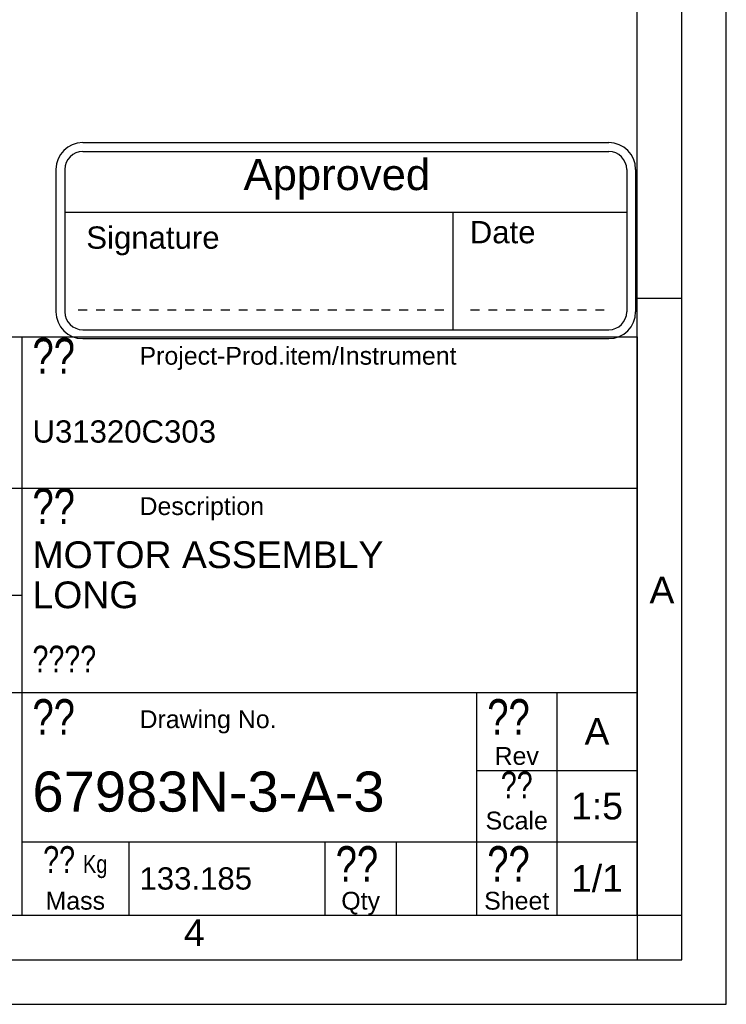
# Model space of a CAD drawing. Header units: millimetres. Extents: x 0 to 420, y 0 to 297.
# Tile 34 of 45: x 341 to 420, y 0 to 111. Entities that reach past the tile are written whole.
import ezdxf

# ---------------------------------------------------------------- set-up
doc = ezdxf.new("R2010")
doc.units = ezdxf.units.MM
doc.header["$LTSCALE"] = 23.1
doc.layers.get('0').update_dxf_attribs({"linetype": 'CONTINUOUS'})
doc.layers.add('DETAIL', color=7, linetype='CONTINUOUS')
doc.styles.add('TEXTSTYLE_11', font='arial.ttf')
doc.styles.add('TEXTSTYLE_2', font='arial.ttf')
doc.styles.add('TEXTSTYLE_3', font='arial.ttf')
doc.styles.add('TEXTSTYLE_5', font='txt', dxfattribs={"width": 0.8})

# ---------------------------------------------------------------- blocks, each defined once
blk = doc.blocks.new('APPROVED_BL4', base_point=(377.33, 85.71))
at = {"layer": 'DETAIL', "color": 1, "linetype": 'CONTINUOUS'}
for p, q in [((347.83, 96.71), (406.83, 96.71)), ((347.83, 95.71), (406.83, 95.71)), ((344.83, 93.71), (344.83, 77.71)), ((345.83, 93.71), (345.83, 77.71)), ((408.83, 93.71), (408.83, 77.71)), ((409.83, 93.71), (409.83, 77.71)), ((345.83, 88.89), (408.83, 88.89)), ((389.32, 88.89), (389.32, 75.71)), ((347.32, 77.93), (348.32, 77.93)), ((349.32, 77.93), (350.32, 77.93)), ((351.32, 77.93), (352.32, 77.93)), ((353.32, 77.93), (354.32, 77.93)), ((355.32, 77.93), (356.32, 77.93)), ((357.32, 77.93), (358.32, 77.93)), ((359.32, 77.93), (360.32, 77.93)), ((361.32, 77.93), (362.32, 77.93)), ((363.32, 77.93), (364.32, 77.93)), ((365.32, 77.93), (366.32, 77.93)), ((367.32, 77.93), (368.32, 77.93)), ((369.32, 77.93), (370.32, 77.93)), ((371.32, 77.93), (372.32, 77.93)), ((373.32, 77.93), (374.32, 77.93)), ((375.32, 77.93), (376.32, 77.93)), ((377.32, 77.93), (378.32, 77.93)), ((379.32, 77.93), (380.32, 77.93)), ((381.32, 77.93), (382.32, 77.93)), ((383.32, 77.93), (384.32, 77.93)), ((385.32, 77.93), (386.32, 77.93)), ((387.32, 77.93), (388.32, 77.93)), ((391.32, 77.93), (392.32, 77.93)), ((393.32, 77.93), (394.32, 77.93)), ((395.32, 77.93), (396.32, 77.93)), ((397.32, 77.93), (398.32, 77.93)), ((399.32, 77.93), (400.32, 77.93)), ((401.32, 77.93), (402.32, 77.93)), ((403.32, 77.93), (404.32, 77.93)), ((405.32, 77.93), (406.32, 77.93)), ((347.83, 75.71), (406.83, 75.71)), ((347.83, 74.71), (406.83, 74.71))]:
    blk.add_line(p, q, dxfattribs=at)
for centre, radius, start, end in [((347.83, 93.71), 3, 90, 180), ((406.83, 93.71), 3, 0, 90), ((347.83, 93.71), 2, 90, 180), ((406.83, 93.71), 2, 0, 90), ((347.83, 77.71), 3, 180, 270), ((347.83, 77.71), 2, 180, 270), ((406.83, 77.71), 3, 270, 360), ((406.83, 77.71), 2, 270, 360)]:
    blk.add_arc(centre, radius, start, end, dxfattribs=at)
at = {"layer": 'DETAIL', "color": 2, "linetype": 'CONTINUOUS', "style": 'TEXTSTYLE_11'}
for s, height, p in [('Approved', 3.5, (365.86, 91.38)), ('Signature', 2.5, (348.23, 84.8)), ('Date', 2.5, (391.23, 85.41))]:
    blk.add_text(s, height=height, dxfattribs=at).set_placement(p)

msp = doc.modelspace()

# ---------------------------------------------------------------- linework, layer by layer
at = {"color": 2, "linetype": 'CONTINUOUS'}
for p, q in [((420, 0), (420, 297)), ((415, 5), (415, 292)), ((410, 79.25), (415, 79.25)), ((235, 74.91189), (410, 74.91189)), ((341, 74.91189), (341, 9.99989)), ((410, 74.91189), (410, 9.99989)), ((235, 57.91189), (410, 57.91189)), ((235, 45.91189), (341, 45.91189)), ((235, 34.99989), (410, 34.99989)), ((392, 34.99989), (392, 9.99989)), ((401, 34.99989), (401, 9.99989)), ((392, 26.24989), (410, 26.24989)), ((341, 18.24989), (410, 18.24989)), ((353, 18.24989), (353, 9.99989)), ((375, 18.24989), (375, 9.99989)), ((383, 18.24989), (383, 9.99989)), ((235, 9.99989), (410, 9.99989)), ((410.00278, 10.01538), (410.00278, 5.01538)), ((410.00841, 9.99683), (415.00841, 9.99683)), ((20, 5), (415, 5)), ((237.25, 0), (420, 0))]:
    msp.add_line(p, q, dxfattribs=at)
at = {"color": 7, "linetype": 'CONTINUOUS'}
for p, q in [((410, 10), (410, 287)), ((25, 10), (410, 10))]:
    msp.add_line(p, q, dxfattribs=at)

# ---------------------------------------------------------------- block references
at = {"layer": 'DETAIL', "color": 2, "linetype": 'CONTINUOUS'}
msp.add_blockref('APPROVED_BL4', (377.334, 85.71016), dxfattribs=at)

# ---------------------------------------------------------------- texts
at = {"color": 2, "linetype": 'CONTINUOUS', "char_height": 3, "attachment_point": 1, "line_spacing_factor": 0.9, "style": 'TEXTSTYLE_2'}
for s, insert, width in [('A', (411.3869, 47.99854), 2.7881041), ('4', (359.18334, 9.53753), 2.330855)]:
    msp.add_mtext(s, dxfattribs=dict(at, insert=insert, width=width))
at = {"layer": 'DETAIL', "color": 2, "linetype": 'CONTINUOUS', "line_spacing_factor": 0.9}
for s, insert, char_height, width, attachment_point, style in [('?? ', (342.2, 74.78689), 4, 9.6, 1, 'TEXTSTYLE_5'), ('Project-Prod.item/Instrument', (354.2, 73.78689), 2, 35.5018587, 1, 'TEXTSTYLE_3'), ('U31320C303', (342.2, 65.53689), 2.5, 20.5762082, 1, 'TEXTSTYLE_2'), ('?? ', (342.2, 57.91189), 4, 9.6, 1, 'TEXTSTYLE_5'), ('Description', (354.2, 56.91189), 2, 13.9628253, 1, 'TEXTSTYLE_3'), ('MOTOR ASSEMBLY\\PLONG', (342.2, 51.95589), 3, 39.267658, 1, 'TEXTSTYLE_2'), ('????', (342.2, 40.24989), 3, 9.6, 1, 'TEXTSTYLE_5'), ('??', (342.2, 34.24989), 4, 6.4, 1, 'TEXTSTYLE_5'), ('??', (393.2, 34.24989), 4, 6.4, 1, 'TEXTSTYLE_5'), ('Drawing No.', (354.2, 32.99989), 2, 15.3531599, 1, 'TEXTSTYLE_3'), ('A', (405.5, 32.12489), 3, 2.7881041, 2, 'TEXTSTYLE_2'), ('Rev', (396.5, 28.87489), 2, 4.9665428, 2, 'TEXTSTYLE_3'), ('67983N-3-A-3', (342.2, 26.12489), 4.5, 39.4628253, 1, 'TEXTSTYLE_3'), ('??', (396.5, 26.12489), 3, 4.8, 2, 'TEXTSTYLE_5'), ('1:5', (405.5, 23.74989), 3, 5.8215613, 2, 'TEXTSTYLE_3'), ('Scale', (396.5, 21.62489), 2, 6.9814126, 2, 'TEXTSTYLE_3'), ('?? \\Farial.ttf;\\H2.0;Kg', (347, 17.74989), 3, 10.6126394, 2, 'TEXTSTYLE_5'), ('??', (376.2, 17.74989), 4, 6.4, 1, 'TEXTSTYLE_5'), ('??', (393.2, 17.74989), 4, 6.4, 1, 'TEXTSTYLE_5'), ('1/1', (405.5, 15.62489), 3, 5.8215613, 2, 'TEXTSTYLE_3'), ('133.185', (354.2, 15.37489), 2.5, 12.6208178, 1, 'TEXTSTYLE_2'), ('Mass', (347, 12.62489), 2, 6.669145, 2, 'TEXTSTYLE_3'), ('Qty', (379, 12.62489), 2, 4.3420074, 2, 'TEXTSTYLE_3'), ('Sheet', (396.5, 12.62489), 2, 7.2936803, 2, 'TEXTSTYLE_3')]:
    msp.add_mtext(s, dxfattribs=dict(at, insert=insert, char_height=char_height, width=width, attachment_point=attachment_point, style=style))

doc.saveas('drawing.dxf')
